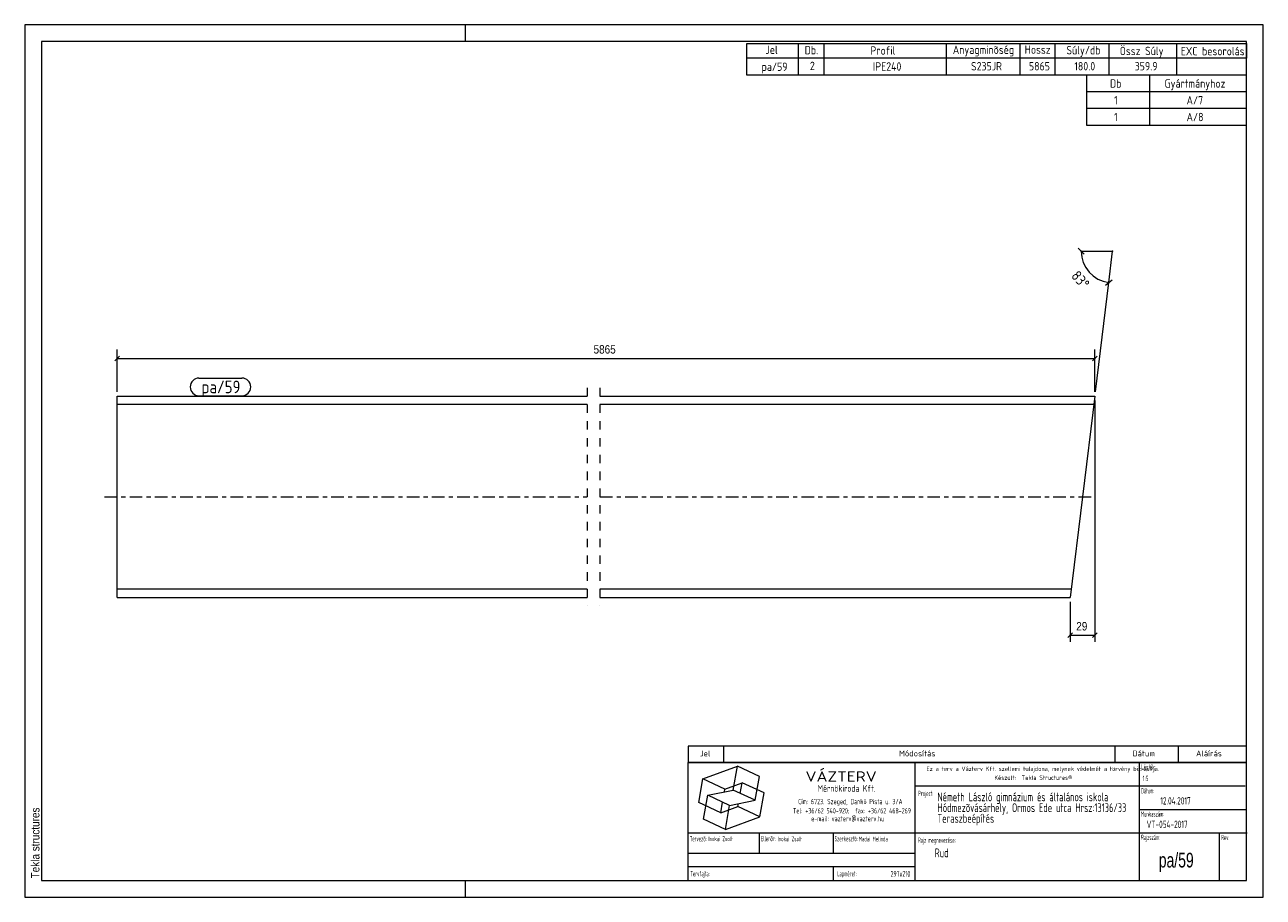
# Model space of a CAD drawing. Header units: millimetres. Extents: x 1 to 296, y 1 to 209.
import ezdxf

# ---------------------------------------------------------------- set-up
doc = ezdxf.new("R2010")
doc.units = ezdxf.units.MM
for name, pattern in [('XKITLINE00', [0]), ('XKITLINE02', [4, 2, -2]), ('XKITLINE03', [6, 3, -1, 1, -1])]:
    doc.linetypes.add(name, pattern=pattern)
for name, color, linetype, lineweight in [('Bemassung', 1, 'Continuous', 0), ('Teil', 7, 'Continuous', 0), ('Text', 5, 'Continuous', 0), ('Ueberschrift', 7, 'Continuous', 0), ('Zeichnungsrahmen', 3, 'Continuous', 0)]:
    doc.layers.add(name, color=color, linetype=linetype, lineweight=lineweight)
doc.styles.add('ARIAL', font='ARIAL.TTF')
doc.styles.add('ISOCPEUR', font='ISOCPEUR.TTF')
doc.styles.add('ISOCPEUR_BOLD', font='ARIAL.TTF')
doc.styles.add('ISOCPUER', font='ARIAL.TTF')

msp = doc.modelspace()

# ---------------------------------------------------------------- linework, layer by layer
at = {"layer": 'Bemassung', "linetype": 'XKITLINE00', "lineweight": 0}
for p, q in [((251.93, 155.71), (253.34, 154.29)), ((252.63, 155), (260.13, 155)), ((259.22, 147.56), (260.13, 155)), ((256.02, 121.46), (259.22, 147.56)), ((258.43, 146.94), (260.01, 148.17)), ((23.57, 130.03), (22.43, 128.9)), ((23, 121.46), (23, 131.61)), ((256.46, 130.03), (255.33, 128.9)), ((255.89, 121.46), (255.89, 131.61)), ((23, 129.46), (255.89, 129.46)), ((255.89, 119.46), (255.89, 61.86)), ((250, 71.46), (250, 61.86)), ((250.57, 64.03), (249.43, 62.9)), ((250, 63.46), (255.89, 63.46)), ((256.46, 64.03), (255.33, 62.9))]:
    msp.add_line(p, q, dxfattribs=at)
msp.add_arc((260.13, 155), 7.5, 180, 263, dxfattribs=at)
at = {"layer": 'Bemassung'}
for p in [(252.63, 155), (260.13, 155), (259.22, 147.56), (23, 129.46), (255.89, 129.46), (250, 63.46), (255.89, 63.46)]:
    msp.add_point(p, dxfattribs=at)
at = {"layer": 'Teil', "linetype": 'XKITLINE02', "lineweight": 0}
for p, q in [((135, 122.47), (135, 70.46)), ((138, 122.47), (138, 70.46))]:
    msp.add_line(p, q, dxfattribs=at)
at = {"layer": 'Teil', "linetype": 'XKITLINE00', "lineweight": 0}
for p, q in [((23, 72.46), (23, 120.46)), ((23, 120.46), (135, 120.46)), ((135, 118.5), (23, 118.5)), ((138, 120.46), (255.89, 120.46)), ((255.65, 118.5), (138, 118.5)), ((255.89, 120.46), (250, 72.46)), ((135, 74.42), (23, 74.42)), ((250.24, 74.42), (138, 74.42)), ((23, 72.46), (135, 72.46)), ((138, 72.46), (250, 72.46))]:
    msp.add_line(p, q, dxfattribs=at)
at = {"layer": 'Teil', "linetype": 'XKITLINE03', "lineweight": 0}
for p, q in [((20, 96.46), (135, 96.46)), ((138, 96.46), (255.95, 96.46))]:
    msp.add_line(p, q, dxfattribs=at)
at = {"layer": 'Text', "linetype": 'XKITLINE00', "lineweight": 0}
for p, q in [((42.5, 124.76), (52.72, 124.76)), ((42.5, 120.56), (52.72, 120.56))]:
    msp.add_line(p, q, dxfattribs=at)
for centre, start, end in [((42.5, 122.66), 90, 270), ((52.72, 122.66), 270, 90)]:
    msp.add_arc(centre, 2.1, start, end, dxfattribs=at)
at = {"layer": 'Ueberschrift', "linetype": 'XKITLINE00', "lineweight": 0}
for p, q in [((173, 204.54), (292, 204.54)), ((173, 201.04), (173, 204.54)), ((185.3, 201.04), (185.3, 204.54)), ((191.44, 201.04), (191.44, 204.54)), ((220.54, 201.04), (220.54, 204.54)), ((238.09, 201.05), (238.09, 204.55)), ((246.43, 201.04), (246.43, 204.54)), ((259.28, 201.04), (259.28, 204.54)), ((275.4, 201.02), (275.4, 204.52)), ((292, 204.54), (292, 201.04)), ((292, 201.04), (173, 201.04)), ((173, 197), (173, 201)), ((185.3, 197), (185.3, 201)), ((191.44, 197), (191.44, 201)), ((220.54, 197), (220.54, 201)), ((238.09, 197), (238.09, 201)), ((246.43, 197), (246.43, 201)), ((259.28, 197), (259.28, 201)), ((275.41, 197), (275.41, 201)), ((292, 197), (173, 197)), ((254, 193), (254, 197)), ((269, 193), (269, 197)), ((292, 193), (254, 193)), ((254, 189), (254, 193)), ((269, 189), (269, 193)), ((292, 189), (254, 189)), ((254, 185), (254, 189)), ((269, 185), (269, 189)), ((292, 185), (254, 185)), ((159, 37.07), (292, 37.07)), ((159, 37), (159, 33.14)), ((167.4, 37), (167.4, 33.14)), ((260.64, 37.07), (260.64, 33.21)), ((275.76, 37.07), (275.76, 33.21)), ((159, 33.22), (292, 33.22)), ((159, 33.14), (292, 33.14)), ((159, 5), (159, 33.14)), ((213.11, 5), (213.11, 33.14)), ((266.49, 5), (266.49, 33.14)), ((162.55, 29.24), (170.77, 32.23)), ((169.77, 26.55), (170.77, 32.23)), ((176, 29.79), (170.77, 32.23)), ((175, 24.11), (176, 29.79)), ((161.54, 23.55), (162.55, 29.24)), ((167.78, 26.8), (162.55, 29.24)), ((167.66, 26.12), (167.78, 26.8)), ((167.78, 26.8), (171.89, 28.3)), ((171.44, 25.76), (171.89, 28.3)), ((177.12, 25.86), (171.89, 28.3)), ((213.11, 27.54), (291.69, 27.54)), ((162.67, 19.62), (163.67, 25.3)), ((163.67, 25.3), (169.77, 26.55)), ((168.9, 22.86), (163.67, 25.3)), ((166.78, 21.11), (167.22, 23.65)), ((168.9, 22.86), (175, 24.11)), ((175, 24.11), (169.77, 26.55)), ((176.12, 20.17), (177.12, 25.86)), ((166.78, 21.11), (161.54, 23.55)), ((166.78, 21.11), (170.89, 22.61)), ((167.9, 17.18), (168.9, 22.86)), ((170.89, 22.61), (171.01, 23.29)), ((176.12, 20.17), (170.89, 22.61)), ((266.49, 21.94), (292, 21.94)), ((167.9, 17.18), (162.67, 19.62)), ((167.9, 17.18), (176.12, 20.17)), ((159, 16.34), (292.21, 16.34)), ((175.99, 11.48), (175.99, 16.39)), ((193.55, 16.39), (193.55, 11.49)), ((285.52, 16.28), (285.52, 5)), ((159.07, 11.49), (213.14, 11.49)), ((159.04, 8.34), (213.11, 8.34)), ((193.55, 8.31), (193.55, 5.13))]:
    msp.add_line(p, q, dxfattribs=at)
at = {"layer": 'Zeichnungsrahmen', "linetype": 'XKITLINE00', "lineweight": 0}
for p, q in [((296, 209), (1, 209)), ((1, 209), (1, 1)), ((106, 205), (106, 209)), ((296, 1), (296, 209)), ((292, 205), (5, 205)), ((5, 205), (5, 5)), ((292, 5), (292, 205)), ((5, 5), (292, 5)), ((106, 1), (106, 5)), ((1, 1), (296, 1))]:
    msp.add_line(p, q, dxfattribs=at)

# ---------------------------------------------------------------- texts
at = {"layer": 'Bemassung', "style": 'ISOCPEUR', "width": 0.85}
msp.add_text('83°', height=2.5, rotation=-48.5009, dxfattribs=at).set_placement((250.1, 148.99))
at = {"layer": 'Bemassung', "style": 'ISOCPUER', "width": 0.85}
for s, p in [('5865', (136.48, 130.61)), ('29', (251.46, 64.61))]:
    msp.add_text(s, height=2, dxfattribs=at).set_placement(p)
at = {"layer": 'Text', "style": 'ISOCPEUR', "width": 0.85}
msp.add_text('pa/59', height=3, dxfattribs=at).set_placement((43.1, 121.16))
at = {"layer": 'Ueberschrift'}
for s, height, style, width, p in [('Jel', 2, 'ISOCPEUR', 0.85, (177.44, 202.04)), ('Db.', 2, 'ISOCPEUR', 0.85, (186.78, 201.95)), ('Profil', 2, 'ISOCPEUR', 0.85, (202.44, 201.86)), ('Anyagminõség', 2, 'ISOCPEUR', 0.85, (222.06, 202.04)), ('Hossz', 2, 'ISOCPEUR', 0.85, (239.18, 202.08)), ('Súly/db', 2, 'ISOCPEUR', 0.85, (249.11, 201.94)), ('Össz Súly', 2, 'ISOCPEUR', 0.85, (261.83, 201.76)), ('EXC besorolás', 2, 'ISOCPEUR', 0.85, (276.36, 201.71)), ('pa/59', 2, 'ISOCPEUR', 0.85, (176.51, 198)), ('2', 2, 'ISOCPEUR', 0.85, (188.02, 198.19)), ('IPE240', 2, 'ISOCPEUR', 0.85, (203.03, 198.05)), ('S235JR', 2, 'ISOCPEUR', 0.85, (226.39, 198.11)), ('5865', 2, 'ISOCPEUR', 0.85, (240.2, 198.11)), ('180.0', 2, 'ISOCPEUR', 0.85, (251.01, 198.12)), ('359.9', 2, 'ISOCPEUR', 0.85, (265.38, 198.12)), ('Db', 2, 'ISOCPEUR', 0.85, (259.5, 194)), ('Gyártmányhoz', 2, 'ISOCPEUR', 0.85, (272.5, 194)), ('1', 2, 'ISOCPEUR', 0.85, (260.48, 190)), ('A/7', 2, 'ISOCPEUR', 0.85, (277.74, 190)), ('1', 2, 'ISOCPEUR', 0.85, (260.48, 186)), ('A/8', 2, 'ISOCPEUR', 0.85, (277.74, 186)), ('Jel', 1.4, 'ISOCPEUR', 0.85, (161.84, 34.58)), ('Módosítás', 1.4, 'ISOCPEUR', 0.85, (209.25, 34.58)), ('Dátum', 1.4, 'ISOCPEUR', 0.85, (264.86, 34.58)), ('Aláírás', 1.4, 'ISOCPEUR', 0.85, (280, 34.58)), ('Lépték:', 1.26, 'ISOCPEUR', 0.51, (266.96, 31.43)), ('VÁZTERV', 2.45, 'ISOCPEUR', 1.19, (186.96, 28.56)), ('Ez a terv a Vázterv Kft. szellemi tulajdona, melynek védelmét a törvény biztosítja.', 1.05, 'ISOCPEUR', 0.838832, (215.8, 31.11)), ('Készült:  Tekla Structures®', 1.05, 'ISOCPEUR', 0.838832, (231.96, 28.98)), ('1:5', 1.26, 'ISOCPEUR', 0.595, (267.27, 28.7)), ('Mérnökiroda Kft.', 1.61, 'ISOCPEUR', 0.68, (189.86, 26.15)), ('Dátum:', 1.26, 'ISOCPEUR', 0.51, (266.91, 25.76)), ('Cím: 6723. Szeged, Dankó Pista u. 3/A', 1.26, 'ISOCPEUR', 0.68, (185.24, 23.18)), ('Project:', 1.26, 'ISOCPEUR', 0.51, (213.81, 25.12)), ('Németh László gimnázium és általános iskola', 2.1, 'ISOCPEUR', 0.595, (218.39, 23.87)), ('Hódmezõvásárhely, Ormos Ede utca Hrsz:13136/33', 2.1, 'ISOCPEUR', 0.595, (218.4, 21.31)), ('12.04.2017', 1.75, 'ISOCPEUR', 0.595, (271.48, 23.11)), ('Tel: +36/62 540-920;  fax: +36/62 468-269', 1.26, 'ISOCPEUR', 0.68, (183.98, 20.99)), ('Teraszbeépítés', 2.1, 'ISOCPEUR', 0.595, (218.4, 18.75)), ('Munkaszám:', 1.26, 'ISOCPEUR', 0.51, (266.87, 20.23)), ('e-mail: vazterv@vazterv.hu', 1.26, 'ISOCPEUR', 0.68, (188.32, 19.12)), ('VT-054-2017', 1.75, 'ISOCPEUR', 0.595, (268.23, 17.51)), ('Tervezõ:', 1.26, 'ISOCPEUR', 0.51, (159.4, 14.32)), ('Inokai Zsolt', 1.12, 'ISOCPEUR', 0.595, (163.85, 14.37)), ('Ellenõr:', 1.26, 'ISOCPEUR', 0.51, (176.35, 14.35)), ('Inokai Zsolt', 1.12, 'ISOCPEUR', 0.595, (180.32, 14.35)), ('Szerkesztõ:', 1.26, 'ISOCPEUR', 0.51, (193.9, 14.32)), ('Madai Melinda', 1.12, 'ISOCPEUR', 0.595, (199.65, 14.33)), ('Rajz megnevezése:', 1.26, 'ISOCPEUR', 0.51, (213.8, 13.98)), ('Rajzszám:', 1.26, 'ISOCPEUR', 0.51, (266.92, 14.65)), ('Rev:', 1.26, 'ISOCPEUR', 0.51, (285.98, 14.62)), ('Rud', 2.1, 'ISOCPEUR', 0.595, (217.73, 10.54)), ('pa/59', 3.5, 'ISOCPEUR_BOLD', 0.68, (271.12, 8.1)), ('Tervfajta:', 1.26, 'ISOCPEUR', 0.51, (159.53, 5.99)), ('Lapméret:', 1.26, 'ISOCPEUR', 0.51, (194.51, 5.99)), ('297x210', 1.4, 'ISOCPEUR', 0.595, (207.25, 5.89))]:
    msp.add_text(s, height=height, dxfattribs=dict(at, style=style, width=width)).set_placement(p)
at = {"layer": 'Zeichnungsrahmen', "style": 'ARIAL', "width": 0.85}
msp.add_text('Tekla structures', height=2, rotation=90, dxfattribs=at).set_placement((4.5, 5.5))

doc.saveas('drawing.dxf')
